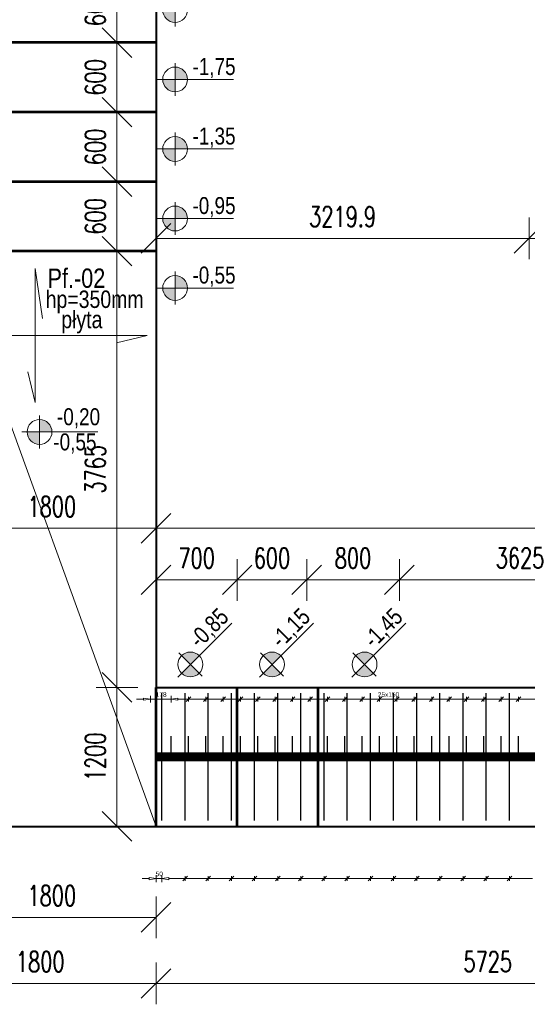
# Model space of a CAD drawing. Extents: x -274995 to 107519, y -337635 to 244261.
# Tile 2 of 49: x 39330 to 43712, y -60697 to -52198. Entities that reach past the tile are written whole.
import ezdxf

# ---------------------------------------------------------------- set-up
doc = ezdxf.new("R2010")
doc.units = 0
doc.header["$LTSCALE"] = 10
doc.header["$MEASUREMENT"] = 0
for name, color, linetype, lineweight in [('P-Linia1', 3, 'Continuous', 40), ('P-Linia1a', 142, 'Continuous', 53), ('P-Opis', 1, 'Continuous', 18), ('P-Opis fundamenty', 193, 'Continuous', 9), ('P-Wymiar', 254, 'Continuous', 9)]:
    doc.layers.add(name, color=color, linetype=linetype, lineweight=lineweight)
doc.layers.add('RCAD_opis rozkładu', color=7, linetype='Continuous')
doc.layers.add('RCAD_rozkład pręta', color=7, linetype='Continuous')
doc.styles.add('_Fd Opis', font='arial.ttf', dxfattribs={"width": 0.8})
doc.styles.add('CDMSTYLE', font='arial.ttf', dxfattribs={"width": 0.8})
doc.styles.add('ROMANS', font='romans.shx', dxfattribs={"width": 0.7})
doc.styles.add('style1', font='arial.ttf')
doc.dimstyles.new('A100', dxfattribs={"dimscale": 100, "dimtxt": 1.75, "dimasz": 0.1, "dimexe": 0, "dimexo": 0, "dimgap": 1, "dimtad": 1, "dimdec": 4, "dimrnd": 0.1, "dimdsep": 46, "dimtxsty": 'ROMANS', "dimblk": '[[[[[[[[', "dimcen": 2, "dimdle": 2, "dimse1": 1, "dimse2": 1, "dimclrd": 256, "dimclrt": 1, "dimadec": 0, "dimazin": 0, "dimtfac": 1, "dimtdec": 4, "dimtix": 1, "dimtmove": 2, "dimatfit": 3, "dimldrblk": '[[[[[[[[', "dimfxl": 1, "dimtvp": 0.6, "dimtolj": 1, "dimlwd": 9, "dimarcsym": 0})

# ---------------------------------------------------------------- blocks, each defined once
blk = doc.blocks.new('A$C798F0764')
at = {"layer": 'P-Opis'}
h = blk.add_hatch(color=1, dxfattribs=at)
h.dxf.hatch_style = 1
h.paths.add_polyline_path([(87, -43), (-30, -160, 0.414214), (204, -160)])
h.paths.add_polyline_path([(-30, 74), (87, -43), (204, 74, 0.414214)])
at = {"layer": 'P-Opis', "color": 1}
for p, q in [((-80, -210), (636, 506)), ((-68, 111), (241, -198))]:
    blk.add_line(p, q, dxfattribs=at)
blk.add_circle((87, -43), 165, dxfattribs=at)
blk = doc.blocks.new('daddad')
at = {"layer": 'P-Opis', "lineweight": 20}
for points in [[(-159, -799), (0, -1476), (0, 1476), (159, 377)], [(1791, -159), (2467, 0), (-1381, 0), (-705, 159)]]:
    blk.add_lwpolyline(points, dxfattribs=at)
blk = doc.blocks.new('[[[[[[[[')
at = {"layer": 'P-Wymiar'}
for p, q in [((0, 18), (0, -18)), ((-12.73, -12.73), (12.73, 12.73)), ((0, 0), (-4.63, 0))]:
    blk.add_line(p, q, dxfattribs=at)
blk = doc.blocks.new('*D522')
at = {"layer": 'Defpoints', "color": 0, "transparency": 16777216}
for p in [(38707.8, -55565.5), (40507.8, -55565.5), (40507.8, -56588.4)]:
    blk.add_point(p, dxfattribs=at)
at = {"layer": 'P-Wymiar', "lineweight": 9, "transparency": 16777216}
blk.add_line((38717.8, -56588.4), (40497.8, -56588.4), dxfattribs=at)
at = {"layer": 'P-Wymiar', "lineweight": 9, "transparency": 16777216, "xscale": 10, "yscale": 10, "zscale": 10, "rotation": 180}
blk.add_blockref('[[[[[[[[', (38707.8, -56588.4), dxfattribs=at)
at = {"layer": 'P-Wymiar', "lineweight": 9, "transparency": 16777216, "xscale": 10, "yscale": 10, "zscale": 10}
blk.add_blockref('[[[[[[[[', (40507.8, -56588.4), dxfattribs=at)
at = {"layer": 'P-Wymiar', "color": 1, "transparency": 16777216, "insert": (39607.8, -56400.9), "char_height": 175, "attachment_point": 5, "style": 'ROMANS'}
blk.add_mtext('\\A1;1800', dxfattribs=at)
blk = doc.blocks.new('*D523')
at = {"layer": 'Defpoints', "color": 0, "transparency": 16777216}
for p in [(40507.8, -55565.5), (46232.8, -56588.4), (46232.8, -56588.4)]:
    blk.add_point(p, dxfattribs=at)
at = {"layer": 'P-Wymiar', "lineweight": 9, "transparency": 16777216}
blk.add_line((40517.8, -56588.4), (46222.8, -56588.4), dxfattribs=at)
at = {"layer": 'P-Wymiar', "lineweight": 9, "transparency": 16777216, "xscale": 10, "yscale": 10, "zscale": 10, "rotation": 180}
blk.add_blockref('[[[[[[[[', (40507.8, -56588.4), dxfattribs=at)
at = {"layer": 'P-Wymiar', "lineweight": 9, "transparency": 16777216, "xscale": 10, "yscale": 10, "zscale": 10}
blk.add_blockref('[[[[[[[[', (46232.8, -56588.4), dxfattribs=at)
at = {"layer": 'P-Wymiar', "color": 1, "transparency": 16777216, "insert": (44937.7, -56399), "char_height": 175, "attachment_point": 5, "style": 'ROMANS'}
blk.add_mtext('\\A1;5725', dxfattribs=at)
blk = doc.blocks.new('*D552')
at = {"layer": 'Defpoints', "color": 0, "transparency": 16777216}
for p in [(40507.8, -59946.9), (38707.8, -60024.8), (40507.8, -60024.8)]:
    blk.add_point(p, dxfattribs=at)
at = {"layer": 'P-Wymiar', "lineweight": 9, "transparency": 16777216}
blk.add_line((38717.8, -59946.9), (40497.8, -59946.9), dxfattribs=at)
at = {"layer": 'P-Wymiar', "lineweight": 9, "transparency": 16777216, "xscale": 10, "yscale": 10, "zscale": 10, "rotation": 180}
blk.add_blockref('[[[[[[[[', (38707.8, -59946.9), dxfattribs=at)
at = {"layer": 'P-Wymiar', "lineweight": 9, "transparency": 16777216, "xscale": 10, "yscale": 10, "zscale": 10}
blk.add_blockref('[[[[[[[[', (40507.8, -59946.9), dxfattribs=at)
at = {"layer": 'P-Wymiar', "color": 1, "transparency": 16777216, "insert": (39607.8, -59759.4), "char_height": 175, "attachment_point": 5, "style": 'ROMANS'}
blk.add_mtext('\\A1;1800', dxfattribs=at)
blk = doc.blocks.new('*D561')
at = {"layer": 'Defpoints', "color": 0, "transparency": 16777216}
for p in [(38707.8, -58845.7), (40507.8, -59161.1), (40507.8, -60517.2)]:
    blk.add_point(p, dxfattribs=at)
at = {"layer": 'P-Wymiar', "lineweight": 9, "transparency": 16777216}
blk.add_line((38717.8, -60517.2), (40497.8, -60517.2), dxfattribs=at)
at = {"layer": 'P-Wymiar', "lineweight": 9, "transparency": 16777216, "xscale": 10, "yscale": 10, "zscale": 10, "rotation": 180}
blk.add_blockref('[[[[[[[[', (38707.8, -60517.2), dxfattribs=at)
at = {"layer": 'P-Wymiar', "lineweight": 9, "transparency": 16777216, "xscale": 10, "yscale": 10, "zscale": 10}
blk.add_blockref('[[[[[[[[', (40507.8, -60517.2), dxfattribs=at)
at = {"layer": 'P-Wymiar', "color": 1, "transparency": 16777216, "insert": (39507.8, -60329.7), "char_height": 175, "attachment_point": 5, "style": 'ROMANS'}
blk.add_mtext('\\A1;1800', dxfattribs=at)
blk = doc.blocks.new('*D562')
at = {"layer": 'Defpoints', "color": 0, "transparency": 16777216}
for p in [(46232.8, -57961.1), (40507.8, -58816.9), (46232.8, -60517.2)]:
    blk.add_point(p, dxfattribs=at)
at = {"layer": 'P-Wymiar', "lineweight": 9, "transparency": 16777216}
blk.add_line((40517.8, -60517.2), (46222.8, -60517.2), dxfattribs=at)
at = {"layer": 'P-Wymiar', "lineweight": 9, "transparency": 16777216, "xscale": 10, "yscale": 10, "zscale": 10, "rotation": 180}
blk.add_blockref('[[[[[[[[', (40507.8, -60517.2), dxfattribs=at)
at = {"layer": 'P-Wymiar', "lineweight": 9, "transparency": 16777216, "xscale": 10, "yscale": 10, "zscale": 10}
blk.add_blockref('[[[[[[[[', (46232.8, -60517.2), dxfattribs=at)
at = {"layer": 'P-Wymiar', "color": 1, "transparency": 16777216, "insert": (43370.3, -60329.7), "char_height": 175, "attachment_point": 5, "style": 'ROMANS'}
blk.add_mtext('\\A1;5725', dxfattribs=at)
blk = doc.blocks.new('*D580')
at = {"layer": 'Defpoints', "color": 0, "transparency": 16777216}
for p in [(40507.8, -54085.6), (43727.7, -54085.6), (43727.7, -54085.6)]:
    blk.add_point(p, dxfattribs=at)
at = {"layer": 'P-Wymiar', "lineweight": 9, "transparency": 16777216}
blk.add_line((40517.8, -54085.6), (43717.7, -54085.6), dxfattribs=at)
at = {"layer": 'P-Wymiar', "lineweight": 9, "transparency": 16777216, "xscale": 10, "yscale": 10, "zscale": 10, "rotation": 180}
blk.add_blockref('[[[[[[[[', (40507.8, -54085.6), dxfattribs=at)
at = {"layer": 'P-Wymiar', "lineweight": 9, "transparency": 16777216, "xscale": 10, "yscale": 10, "zscale": 10}
blk.add_blockref('[[[[[[[[', (43727.7, -54085.6), dxfattribs=at)
at = {"layer": 'P-Wymiar', "color": 1, "transparency": 16777216, "insert": (42117.7, -53898.1), "char_height": 175, "attachment_point": 5, "style": 'ROMANS'}
blk.add_mtext('\\A1;3219.9', dxfattribs=at)
blk = doc.blocks.new('*D581')
at = {"layer": 'Defpoints', "color": 0, "transparency": 16777216}
for p in [(46232.8, -54085.6), (43727.7, -54456.8), (46232.8, -54456.8)]:
    blk.add_point(p, dxfattribs=at)
at = {"layer": 'P-Wymiar', "lineweight": 9, "transparency": 16777216}
blk.add_line((43737.7, -54085.6), (46222.8, -54085.6), dxfattribs=at)
at = {"layer": 'P-Wymiar', "lineweight": 9, "transparency": 16777216, "xscale": 10, "yscale": 10, "zscale": 10, "rotation": 180}
blk.add_blockref('[[[[[[[[', (43727.7, -54085.6), dxfattribs=at)
at = {"layer": 'P-Wymiar', "lineweight": 9, "transparency": 16777216, "xscale": 10, "yscale": 10, "zscale": 10}
blk.add_blockref('[[[[[[[[', (46232.8, -54085.6), dxfattribs=at)
at = {"layer": 'P-Wymiar', "color": 1, "transparency": 16777216, "insert": (44980.2, -53898.1), "char_height": 175, "attachment_point": 5, "style": 'ROMANS'}
blk.add_mtext('\\A1;2505.1', dxfattribs=at)
blk = doc.blocks.new('*D587')
at = {"layer": 'Defpoints', "color": 0, "transparency": 16777216}
for p in [(41207.8, -57033.4), (40507.8, -57585.5), (41207.8, -57585.5)]:
    blk.add_point(p, dxfattribs=at)
at = {"layer": 'P-Wymiar', "lineweight": 9, "transparency": 16777216}
blk.add_line((40517.8, -57033.4), (41197.8, -57033.4), dxfattribs=at)
at = {"layer": 'P-Wymiar', "lineweight": 9, "transparency": 16777216, "xscale": 10, "yscale": 10, "zscale": 10, "rotation": 180}
blk.add_blockref('[[[[[[[[', (40507.8, -57033.4), dxfattribs=at)
at = {"layer": 'P-Wymiar', "lineweight": 9, "transparency": 16777216, "xscale": 10, "yscale": 10, "zscale": 10}
blk.add_blockref('[[[[[[[[', (41207.8, -57033.4), dxfattribs=at)
at = {"layer": 'P-Wymiar', "color": 1, "transparency": 16777216, "insert": (40857.8, -56845.9), "char_height": 175, "attachment_point": 5, "style": 'ROMANS'}
blk.add_mtext('\\A1;700', dxfattribs=at)
blk = doc.blocks.new('*D588')
at = {"layer": 'Defpoints', "color": 0, "transparency": 16777216}
for p in [(41807.8, -57033.4), (41207.8, -57585.5), (41807.8, -57646.5)]:
    blk.add_point(p, dxfattribs=at)
at = {"layer": 'P-Wymiar', "lineweight": 9, "transparency": 16777216}
blk.add_line((41217.8, -57033.4), (41797.8, -57033.4), dxfattribs=at)
at = {"layer": 'P-Wymiar', "lineweight": 9, "transparency": 16777216, "xscale": 10, "yscale": 10, "zscale": 10, "rotation": 180}
blk.add_blockref('[[[[[[[[', (41207.8, -57033.4), dxfattribs=at)
at = {"layer": 'P-Wymiar', "lineweight": 9, "transparency": 16777216, "xscale": 10, "yscale": 10, "zscale": 10}
blk.add_blockref('[[[[[[[[', (41807.8, -57033.4), dxfattribs=at)
at = {"layer": 'P-Wymiar', "color": 1, "transparency": 16777216, "insert": (41507.8, -56845.9), "char_height": 175, "attachment_point": 5, "style": 'ROMANS'}
blk.add_mtext('\\A1;600', dxfattribs=at)
blk = doc.blocks.new('*D589')
at = {"layer": 'Defpoints', "color": 0, "transparency": 16777216}
for p in [(42607.8, -57033.4), (41807.8, -57646.5), (42607.8, -57646.5)]:
    blk.add_point(p, dxfattribs=at)
at = {"layer": 'P-Wymiar', "lineweight": 9, "transparency": 16777216}
blk.add_line((41817.8, -57033.4), (42597.8, -57033.4), dxfattribs=at)
at = {"layer": 'P-Wymiar', "lineweight": 9, "transparency": 16777216, "xscale": 10, "yscale": 10, "zscale": 10, "rotation": 180}
blk.add_blockref('[[[[[[[[', (41807.8, -57033.4), dxfattribs=at)
at = {"layer": 'P-Wymiar', "lineweight": 9, "transparency": 16777216, "xscale": 10, "yscale": 10, "zscale": 10}
blk.add_blockref('[[[[[[[[', (42607.8, -57033.4), dxfattribs=at)
at = {"layer": 'P-Wymiar', "color": 1, "transparency": 16777216, "insert": (42207.8, -56845.9), "char_height": 175, "attachment_point": 5, "style": 'ROMANS'}
blk.add_mtext('\\A1;800', dxfattribs=at)
blk = doc.blocks.new('*D590')
at = {"layer": 'Defpoints', "color": 0, "transparency": 16777216}
for p in [(46232.8, -57033.4), (46232.8, -57353.5), (42607.8, -57646.5)]:
    blk.add_point(p, dxfattribs=at)
at = {"layer": 'P-Wymiar', "lineweight": 9, "transparency": 16777216}
blk.add_line((42617.8, -57033.4), (46222.8, -57033.4), dxfattribs=at)
at = {"layer": 'P-Wymiar', "lineweight": 9, "transparency": 16777216, "xscale": 10, "yscale": 10, "zscale": 10, "rotation": 180}
blk.add_blockref('[[[[[[[[', (42607.8, -57033.4), dxfattribs=at)
at = {"layer": 'P-Wymiar', "lineweight": 9, "transparency": 16777216, "xscale": 10, "yscale": 10, "zscale": 10}
blk.add_blockref('[[[[[[[[', (46232.8, -57033.4), dxfattribs=at)
at = {"layer": 'P-Wymiar', "color": 1, "transparency": 16777216, "insert": (43649.9, -56844), "char_height": 175, "attachment_point": 5, "style": 'ROMANS'}
blk.add_mtext('\\A1;3625', dxfattribs=at)
blk = doc.blocks.new('*D611')
at = {"layer": 'Defpoints', "color": 0, "transparency": 16777216}
for p in [(40169.9, -57961.1), (40507.8, -57961.1), (40385.8, -59161.1)]:
    blk.add_point(p, dxfattribs=at)
at = {"layer": 'P-Wymiar', "lineweight": 9, "transparency": 16777216}
blk.add_line((40169.9, -59151.1), (40169.9, -57971.1), dxfattribs=at)
at = {"layer": 'P-Wymiar', "lineweight": 9, "transparency": 16777216, "xscale": 10, "yscale": 10, "zscale": 10}
for p, rotation in [((40169.9, -57961.1), 90), ((40169.9, -59161.1), 270)]:
    blk.add_blockref('[[[[[[[[', p, dxfattribs=dict(at, rotation=rotation))
at = {"layer": 'P-Wymiar', "color": 1, "transparency": 16777216, "insert": (39982.4, -58561.1), "char_height": 175, "attachment_point": 5, "rotation": 90, "style": 'ROMANS'}
blk.add_mtext('\\A1;1200', dxfattribs=at)
blk = doc.blocks.new('*D612')
at = {"layer": 'Defpoints', "color": 0, "transparency": 16777216}
for p in [(40169.9, -54196.1), (40169.9, -54196.1), (40507.8, -57961.1)]:
    blk.add_point(p, dxfattribs=at)
at = {"layer": 'P-Wymiar', "lineweight": 9, "transparency": 16777216}
blk.add_line((40169.9, -57951.1), (40169.9, -54206.1), dxfattribs=at)
at = {"layer": 'P-Wymiar', "lineweight": 9, "transparency": 16777216, "xscale": 10, "yscale": 10, "zscale": 10}
for p, rotation in [((40169.9, -54196.1), 90), ((40169.9, -57961.1), 270)]:
    blk.add_blockref('[[[[[[[[', p, dxfattribs=dict(at, rotation=rotation))
at = {"layer": 'P-Wymiar', "color": 1, "transparency": 16777216, "insert": (39982.4, -56078.6), "char_height": 175, "attachment_point": 5, "rotation": 90, "style": 'ROMANS'}
blk.add_mtext('\\A1;3765', dxfattribs=at)
blk = doc.blocks.new('*D613')
at = {"layer": 'Defpoints', "color": 0, "transparency": 16777216}
for p in [(40169.9, -53596.1), (40169.9, -53596.1), (40169.9, -54196.1)]:
    blk.add_point(p, dxfattribs=at)
at = {"layer": 'P-Wymiar', "lineweight": 9, "transparency": 16777216}
blk.add_line((40169.9, -54186.1), (40169.9, -53606.1), dxfattribs=at)
at = {"layer": 'P-Wymiar', "lineweight": 9, "transparency": 16777216, "xscale": 10, "yscale": 10, "zscale": 10}
for p, rotation in [((40169.9, -53596.1), 90), ((40169.9, -54196.1), 270)]:
    blk.add_blockref('[[[[[[[[', p, dxfattribs=dict(at, rotation=rotation))
at = {"layer": 'P-Wymiar', "color": 1, "transparency": 16777216, "insert": (39982.4, -53896.1), "char_height": 175, "attachment_point": 5, "rotation": 90, "style": 'ROMANS'}
blk.add_mtext('\\A1;600', dxfattribs=at)
blk = doc.blocks.new('*D614')
at = {"layer": 'Defpoints', "color": 0, "transparency": 16777216}
for p in [(40169.9, -52996.1), (40169.9, -52996.1), (40169.9, -53596.1)]:
    blk.add_point(p, dxfattribs=at)
at = {"layer": 'P-Wymiar', "lineweight": 9, "transparency": 16777216}
blk.add_line((40169.9, -53586.1), (40169.9, -53006.1), dxfattribs=at)
at = {"layer": 'P-Wymiar', "lineweight": 9, "transparency": 16777216, "xscale": 10, "yscale": 10, "zscale": 10}
for p, rotation in [((40169.9, -52996.1), 90), ((40169.9, -53596.1), 270)]:
    blk.add_blockref('[[[[[[[[', p, dxfattribs=dict(at, rotation=rotation))
at = {"layer": 'P-Wymiar', "color": 1, "transparency": 16777216, "insert": (39982.4, -53296.1), "char_height": 175, "attachment_point": 5, "rotation": 90, "style": 'ROMANS'}
blk.add_mtext('\\A1;600', dxfattribs=at)
blk = doc.blocks.new('*D615')
at = {"layer": 'Defpoints', "color": 0, "transparency": 16777216}
for p in [(40169.9, -52396.1), (40169.9, -52396.1), (40169.9, -52996.1)]:
    blk.add_point(p, dxfattribs=at)
at = {"layer": 'P-Wymiar', "lineweight": 9, "transparency": 16777216}
blk.add_line((40169.9, -52986.1), (40169.9, -52406.1), dxfattribs=at)
at = {"layer": 'P-Wymiar', "lineweight": 9, "transparency": 16777216, "xscale": 10, "yscale": 10, "zscale": 10}
for p, rotation in [((40169.9, -52396.1), 90), ((40169.9, -52996.1), 270)]:
    blk.add_blockref('[[[[[[[[', p, dxfattribs=dict(at, rotation=rotation))
at = {"layer": 'P-Wymiar', "color": 1, "transparency": 16777216, "insert": (39982.4, -52696.1), "char_height": 175, "attachment_point": 5, "rotation": 90, "style": 'ROMANS'}
blk.add_mtext('\\A1;600', dxfattribs=at)
blk = doc.blocks.new('*D616')
at = {"layer": 'Defpoints', "color": 0, "transparency": 16777216}
for p in [(40169.9, -51796.1), (40169.9, -51796.1), (40169.9, -52396.1)]:
    blk.add_point(p, dxfattribs=at)
at = {"layer": 'P-Wymiar', "lineweight": 9, "transparency": 16777216}
blk.add_line((40169.9, -52386.1), (40169.9, -51806.1), dxfattribs=at)
at = {"layer": 'P-Wymiar', "lineweight": 9, "transparency": 16777216, "xscale": 10, "yscale": 10, "zscale": 10}
for p, rotation in [((40169.9, -51796.1), 90), ((40169.9, -52396.1), 270)]:
    blk.add_blockref('[[[[[[[[', p, dxfattribs=dict(at, rotation=rotation))
at = {"layer": 'P-Wymiar', "color": 1, "transparency": 16777216, "insert": (39982.4, -52096.1), "char_height": 175, "attachment_point": 5, "rotation": 90, "style": 'ROMANS'}
blk.add_mtext('\\A1;600', dxfattribs=at)

msp = doc.modelspace()

# ---------------------------------------------------------------- linework, layer by layer
at = {"layer": 'Defpoints', "color": 40, "true_color": 0xe7c923, "const_width": 80}
msp.add_lwpolyline([(46832.74774, -58561.12831), (40507.78413, -58561.12831)], dxfattribs=at)
at = {"layer": 'P-Linia1', "color": 1, "true_color": 0xf50000}
msp.add_lwpolyline([(50782.74774, -43866.12831), (50782.74774, -44541.12831), (38707.78413, -44541.12831), (38707.78413, -59161.12697), (40507.78413, -59161.12697)], dxfattribs=at)
at = {"layer": 'P-Linia1'}
for points in [[(40007.78413, -59161.12697), (64732.71154, -59161.12697), (64732.71154, -43866.12831), (50782.74774, -43866.12831)], [(40507.78413, -50561.15759), (40507.78413, -57961.12697)], [(40507.78413, -57961.12697), (46232.76952, -57961.12697)]]:
    msp.add_lwpolyline(points, dxfattribs=at)
at = {"layer": 'P-Linia1a'}
for points in [[(40507.78413, -52396.12831), (38707.78413, -52396.12831)], [(40507.78413, -52996.12831), (38707.78413, -52996.12831)], [(40507.78413, -53596.12831), (38707.78413, -53596.12831)], [(40507.78413, -54196.12831), (38707.78413, -54196.12831)], [(40507.78413, -59161.12697), (40507.78413, -57961.12697)], [(41207.78413, -59161.12697), (41207.78413, -57961.12697)], [(41907.78413, -59161.12697), (41907.78413, -57961.12697)]]:
    msp.add_lwpolyline(points, dxfattribs=at)
at = {"layer": 'P-Opis'}
msp.add_lwpolyline([(40507.78413, -59161.12697), (38707.78413, -54196.12831)], dxfattribs=at)
at = {"layer": 'RCAD_opis rozkładu', "color": 8, "lineweight": 0}
for p, q in [((40458.68937, -58093.1747), (40458.68915, -58033.1747)), ((40636.82582, -58033.17404), (40636.82604, -58093.17404)), ((40806.82586, -58043.17341), (40766.82601, -58083.17356)), ((40786.82586, -58043.17348), (40786.82601, -58083.17348)), ((40956.82586, -58043.17286), (40916.82601, -58083.173)), ((40936.82586, -58043.17293), (40936.82601, -58083.17293)), ((41106.82586, -58043.1723), (41066.82601, -58083.17245)), ((41086.82586, -58043.17237), (41086.82601, -58083.17237)), ((41256.82586, -58043.17175), (41216.82601, -58083.17189)), ((41236.82586, -58043.17182), (41236.82601, -58083.17182)), ((41406.82586, -58043.17119), (41366.82601, -58083.17134)), ((41386.82586, -58043.17126), (41386.82601, -58083.17126)), ((41556.82586, -58043.17063), (41516.82601, -58083.17078)), ((41536.82586, -58043.17071), (41536.82601, -58083.17071)), ((41706.82586, -58043.17008), (41666.82601, -58083.17023)), ((41686.82586, -58043.17015), (41686.82601, -58083.17015)), ((41856.82586, -58043.16952), (41816.82601, -58083.16967)), ((41836.82586, -58043.1696), (41836.82601, -58083.1696)), ((42006.82586, -58043.16897), (41966.82601, -58083.16912)), ((41986.82586, -58043.16904), (41986.82601, -58083.16904)), ((42156.82586, -58043.16841), (42116.82601, -58083.16856)), ((42136.82586, -58043.16849), (42136.82601, -58083.16849)), ((42306.82586, -58043.16786), (42266.82601, -58083.16801)), ((42286.82586, -58043.16793), (42286.82601, -58083.16793)), ((42456.82586, -58043.1673), (42416.82601, -58083.16745)), ((42436.82586, -58043.16738), (42436.82601, -58083.16738)), ((42566.82601, -58083.1669), (42606.82586, -58043.16675)), ((42586.82586, -58043.16682), (42586.82601, -58083.16682)), ((42716.82601, -58083.16634), (42756.82586, -58043.16619)), ((42736.82586, -58043.16627), (42736.82601, -58083.16627)), ((42866.82601, -58083.16579), (42906.82586, -58043.16564)), ((42886.82586, -58043.16571), (42886.82601, -58083.16571)), ((43016.82601, -58083.16523), (43056.82586, -58043.16508)), ((43036.82586, -58043.16516), (43036.82601, -58083.16516)), ((43166.82601, -58083.16468), (43206.82586, -58043.16453)), ((43186.82586, -58043.1646), (43186.82601, -58083.1646)), ((43316.82601, -58083.16412), (43356.82586, -58043.16397)), ((43336.82586, -58043.16405), (43336.82601, -58083.16405)), ((43466.82601, -58083.16357), (43506.82586, -58043.16342)), ((43486.82586, -58043.16349), (43486.82601, -58083.16349)), ((43616.82601, -58083.16301), (43656.82586, -58043.16286)), ((43636.82586, -58043.16294), (43636.82601, -58083.16294)), ((40338.68926, -58063.17514), (40398.68926, -58063.17492)), ((40398.68923, -58053.17492), (40458.68926, -58063.1747)), ((40398.68923, -58053.17492), (40398.6893, -58073.17492)), ((40458.68926, -58063.1747), (40398.6893, -58073.17492)), ((40636.82593, -58063.17404), (40458.68926, -58063.1747)), ((40636.82593, -58063.17404), (40696.8259, -58053.17382)), ((40696.82597, -58073.17382), (40636.82593, -58063.17404)), ((40696.82597, -58073.17382), (40696.8259, -58053.17382)), ((40786.82593, -58063.17348), (40696.82593, -58063.17382)), ((40936.82593, -58063.17293), (40786.82593, -58063.17348)), ((41086.82593, -58063.17237), (40936.82593, -58063.17293)), ((41236.82593, -58063.17182), (41086.82593, -58063.17237)), ((41386.82593, -58063.17126), (41236.82593, -58063.17182)), ((41536.82593, -58063.17071), (41386.82593, -58063.17126)), ((41686.82593, -58063.17015), (41536.82593, -58063.17071)), ((41836.82593, -58063.1696), (41686.82593, -58063.17015)), ((41986.82593, -58063.16904), (41836.82593, -58063.1696)), ((42136.82593, -58063.16849), (41986.82593, -58063.16904)), ((42286.82593, -58063.16793), (42136.82593, -58063.16849)), ((42436.82593, -58063.16738), (42286.82593, -58063.16793)), ((42511.82593, -58063.1671), (42436.82593, -58063.16738)), ((42511.82593, -58063.1671), (42586.82593, -58063.16682)), ((42586.82593, -58063.16682), (42736.82593, -58063.16627)), ((42736.82593, -58063.16627), (42886.82593, -58063.16571)), ((42886.82593, -58063.16571), (43036.82593, -58063.16516)), ((43036.82593, -58063.16516), (43186.82593, -58063.1646)), ((43186.82593, -58063.1646), (43336.82593, -58063.16405)), ((43336.82593, -58063.16405), (43486.82593, -58063.16349)), ((43486.82593, -58063.16349), (43636.82593, -58063.16294)), ((43636.82593, -58063.16294), (43786.82593, -58063.16238)), ((40387.78413, -59611.61071), (40447.78413, -59611.61071)), ((40447.78413, -59601.61071), (40507.78413, -59611.61071)), ((40447.78413, -59601.61071), (40447.78413, -59621.61071)), ((40507.78413, -59611.61071), (40447.78413, -59621.61071)), ((40507.78413, -59581.61071), (40507.78413, -59641.61071)), ((40557.78413, -59611.61071), (40507.78413, -59611.61071)), ((40557.78413, -59641.61071), (40557.78413, -59581.61071)), ((40557.78413, -59611.61071), (40617.78413, -59601.61071)), ((40617.78413, -59621.61071), (40557.78413, -59611.61071)), ((40617.78413, -59621.61071), (40617.78413, -59601.61071)), ((40757.78413, -59611.61071), (40617.78413, -59611.61071)), ((40777.78413, -59591.61071), (40737.78413, -59631.61071)), ((40757.78413, -59631.61071), (40757.78413, -59591.61071)), ((40957.78413, -59611.61071), (40757.78413, -59611.61071)), ((40977.78413, -59591.61071), (40937.78413, -59631.61071)), ((40957.78413, -59631.61071), (40957.78413, -59591.61071)), ((41157.78413, -59611.61071), (40957.78413, -59611.61071)), ((41177.78413, -59591.61071), (41137.78413, -59631.61071)), ((41157.78413, -59631.61071), (41157.78413, -59591.61071)), ((41357.78413, -59611.61071), (41157.78413, -59611.61071)), ((41377.78413, -59591.61071), (41337.78413, -59631.61071)), ((41357.78413, -59631.61071), (41357.78413, -59591.61071)), ((41557.78413, -59611.61071), (41357.78413, -59611.61071)), ((41577.78413, -59591.61071), (41537.78413, -59631.61071)), ((41557.78413, -59631.61071), (41557.78413, -59591.61071)), ((41757.78413, -59611.61071), (41557.78413, -59611.61071)), ((41777.78413, -59591.61071), (41737.78413, -59631.61071)), ((41757.78413, -59631.61071), (41757.78413, -59591.61071)), ((41957.78413, -59611.61071), (41757.78413, -59611.61071)), ((41977.78413, -59591.61071), (41937.78413, -59631.61071)), ((41957.78413, -59631.61071), (41957.78413, -59591.61071)), ((42157.78413, -59611.61071), (41957.78413, -59611.61071)), ((42177.78413, -59591.61071), (42137.78413, -59631.61071)), ((42157.78413, -59631.61071), (42157.78413, -59591.61071)), ((42357.78413, -59611.61071), (42157.78413, -59611.61071)), ((42377.78413, -59591.61071), (42337.78413, -59631.61071)), ((42357.78413, -59631.61071), (42357.78413, -59591.61071)), ((42557.78413, -59611.61071), (42357.78413, -59611.61071)), ((42577.78413, -59591.61071), (42537.78413, -59631.61071)), ((42557.78413, -59631.61071), (42557.78413, -59591.61071)), ((42757.78413, -59611.61071), (42557.78413, -59611.61071)), ((42777.78413, -59591.61071), (42737.78413, -59631.61071)), ((42757.78413, -59631.61071), (42757.78413, -59591.61071)), ((42957.78413, -59611.61071), (42757.78413, -59611.61071)), ((42977.78413, -59591.61071), (42937.78413, -59631.61071)), ((42957.78413, -59631.61071), (42957.78413, -59591.61071)), ((43157.78413, -59611.61071), (42957.78413, -59611.61071)), ((43177.78413, -59591.61071), (43137.78413, -59631.61071)), ((43157.78413, -59631.61071), (43157.78413, -59591.61071)), ((43357.78413, -59611.61071), (43157.78413, -59611.61071)), ((43377.78413, -59591.61071), (43337.78413, -59631.61071)), ((43357.78413, -59631.61071), (43357.78413, -59591.61071)), ((43557.78413, -59611.61071), (43357.78413, -59611.61071)), ((43577.78413, -59591.61071), (43537.78413, -59631.61071)), ((43557.78413, -59631.61071), (43557.78413, -59591.61071)), ((43757.78413, -59611.61071), (43557.78413, -59611.61071))]:
    msp.add_line(p, q, dxfattribs=at)
at = {"layer": 'RCAD_rozkład pręta', "color": 7, "linetype": 'ByBlock', "lineweight": 30}
for p, q in [((40557.78413, -59111.12697), (40557.78413, -58011.12697)), ((40757.78413, -59111.12697), (40757.78413, -58011.12697)), ((40957.78413, -59111.12697), (40957.78413, -58011.12697)), ((41157.78413, -59111.12697), (41157.78413, -58011.12697)), ((41357.78413, -59111.12697), (41357.78413, -58011.12697)), ((41557.78413, -59111.12697), (41557.78413, -58011.12697)), ((41757.78413, -59111.12697), (41757.78413, -58011.12697)), ((41957.78413, -59111.12697), (41957.78413, -58011.12697)), ((42157.78413, -59111.12697), (42157.78413, -58011.12697)), ((42357.78413, -59111.12697), (42357.78413, -58011.12697)), ((42557.78413, -59111.12697), (42557.78413, -58011.12697)), ((42757.78413, -59111.12697), (42757.78413, -58011.12697)), ((42957.78413, -59111.12697), (42957.78413, -58011.12697)), ((43157.78413, -59111.12697), (43157.78413, -58011.12697)), ((43357.78413, -59111.12697), (43357.78413, -58011.12697)), ((43557.78413, -59111.12697), (43557.78413, -58011.12697)), ((40636.82711, -58562.0742), (40636.82711, -58382.07493)), ((40786.82711, -58562.07365), (40786.82711, -58382.07437)), ((40936.82711, -58562.07309), (40936.82711, -58382.07382)), ((41086.82711, -58562.07254), (41086.82711, -58382.07326)), ((41236.82711, -58562.07198), (41236.82711, -58382.07271)), ((41386.82711, -58562.07143), (41386.82711, -58382.07215)), ((41536.82711, -58562.07087), (41536.82711, -58382.0716)), ((41686.82711, -58562.07031), (41686.82711, -58382.07104)), ((41836.82711, -58562.06976), (41836.82711, -58382.07049)), ((41986.82711, -58562.0692), (41986.82711, -58382.06993)), ((42136.82711, -58562.06865), (42136.82711, -58382.06938)), ((42286.82711, -58562.06809), (42286.82711, -58382.06882)), ((42436.82711, -58562.06754), (42436.82711, -58382.06827)), ((42586.82711, -58562.06698), (42586.82711, -58382.06771)), ((42736.82711, -58562.06643), (42736.82711, -58382.06716)), ((42886.82711, -58562.06587), (42886.82711, -58382.0666)), ((43036.82711, -58562.06532), (43036.82711, -58382.06605)), ((43186.82711, -58562.06476), (43186.82711, -58382.06549)), ((43336.82711, -58562.06421), (43336.82711, -58382.06494)), ((43486.82711, -58562.06365), (43486.82711, -58382.06438)), ((43636.82711, -58562.0631), (43636.82711, -58382.06383))]:
    msp.add_line(p, q, dxfattribs=at)

# ---------------------------------------------------------------- block references
at = {"layer": 'P-Opis fundamenty', "color": 1, "xscale": 0.6499999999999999, "yscale": 0.6499999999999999, "zscale": 0.6499999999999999, "rotation": 314.9999999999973}
for p in [(40652.08382, -52054.28725), (40652.08382, -52654.28725), (40652.08382, -53254.28725), (40652.08382, -53854.28725), (40652.08382, -54454.28725)]:
    msp.add_blockref('A$C798F0764', p, dxfattribs=at)
at = {"layer": 'P-Opis fundamenty', "xscale": 0.392, "yscale": 0.392, "zscale": 0.392}
msp.add_blockref('daddad', (39463.89427, -54924.81542), dxfattribs=at)
at = {"layer": 'P-Opis fundamenty', "xscale": 0.65, "yscale": 0.65, "zscale": 0.65, "rotation": 315.000000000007}
msp.add_blockref('A$C798F0764', (39481.32429, -55696.42973), dxfattribs=at)
at = {"layer": 'P-Opis fundamenty', "color": 1, "xscale": 0.6499999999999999, "yscale": 0.6499999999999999, "zscale": 0.6499999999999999}
for p in [(40747.59263, -57735.54531), (41452.19538, -57735.54531), (42250.92394, -57735.54531)]:
    msp.add_blockref('A$C798F0764', p, dxfattribs=at)

# ---------------------------------------------------------------- texts
at = {"layer": 'P-Opis fundamenty'}
for s, insert, char_height, attachment_point, style in [('{\\W0.8;-1,75}', (40821.67819, -52615.83012), 146.25, 4, '_Fd Opis'), ('{\\W0.8;-1,35}', (40821.67819, -53215.83012), 146.25, 4, '_Fd Opis'), ('4000x2000x400', (45135.66264, -53431.33673), 152.1, 6, '_Fd Opis'), ('{\\W0.8;-0,95}', (40821.67819, -53815.83012), 146.25, 4, '_Fd Opis'), ('Pf.-02', (39571.09344, -54430.49029), 167.1096, 4, 'CDMSTYLE'), ('{\\W0.8;-0,55}', (40821.67819, -54415.83012), 146.25, 4, '_Fd Opis'), ('{\\H0.6667x;hp=350mm}', (39977.4959, -54633.65406), 225.59796, 5, 'CDMSTYLE'), ('{\\H0.6667x;płyta}', (39867.20936, -54808.42255), 225.59796, 5, 'CDMSTYLE'), ('{\\W0.8;-0,20}', (39652.2639, -55638.71406), 146.25, 4, '_Fd Opis'), ('{\\W0.8;-0,55}', (39620.70189, -55856.142), 146.25, 4, '_Fd Opis')]:
    msp.add_mtext(s, dxfattribs=dict(at, insert=insert, char_height=char_height, attachment_point=attachment_point, style=style))
at = {"layer": 'P-Opis fundamenty', "char_height": 146.25, "attachment_point": 4, "rotation": 45, "style": '_Fd Opis'}
for s, insert in [('{\\W0.8;-0,85}', (40840.32066, -57588.43067)), ('{\\W0.8;-1,15}', (41544.92341, -57588.43067)), ('{\\W0.8;-1,45}', (42343.65197, -57588.43067))]:
    msp.add_mtext(s, dxfattribs=dict(at, insert=insert))
at = {"layer": 'RCAD_opis rozkładu', "color": 2, "char_height": 40, "attachment_point": 7, "rotation": 0.000212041, "style": 'style1'}
for s, insert in [('178', (40505.411, -58043.59745)), ('25x150', (42422.31699, -58043.59035))]:
    msp.add_mtext(s, dxfattribs=dict(at, insert=insert))
at = {"layer": 'RCAD_opis rozkładu', "color": 2, "insert": (40504.20295, -59592.03363), "char_height": 40, "attachment_point": 7, "style": 'style1'}
msp.add_mtext('50', dxfattribs=at)

# ---------------------------------------------------------------- dimensions: what is measured, and where the dimension line sits
at = {"layer": 'P-Wymiar'}
for base, p1, p2, picture, middle in [((40169.88021, -51796.12831), (40169.88021, -52396.12831), (40169.88021, -51796.12831), '*D616', (39982.38021, -52096.12831)), ((40169.88021, -52396.12831), (40169.88021, -52996.12831), (40169.88021, -52396.12831), '*D615', (39982.38021, -52696.12831)), ((40169.88021, -52996.12831), (40169.88021, -53596.12831), (40169.88021, -52996.12831), '*D614', (39982.38021, -53296.12831)), ((40169.88021, -53596.12831), (40169.88021, -54196.12831), (40169.88021, -53596.12831), '*D613', (39982.38021, -53896.12831)), ((40169.88021, -54196.12831), (40507.78413, -57961.12697), (40169.88021, -54196.12831), '*D612', (39982.38021, -56078.62764)), ((40169.88021, -57961.12697), (40385.83708, -59161.12697), (40507.78413, -57961.12697), '*D611', (39982.38021, -58561.12697))]:
    dim = msp.add_linear_dim(base=base, p1=p1, p2=p2, angle=90, dimstyle='A100', dxfattribs=at)
    dim.commit()
    dim.dimension.update_dxf_attribs({"geometry": picture, "text_midpoint": middle})
for base, p1, p2, picture, middle in [((43727.71572, -54085.62938), (40507.78413, -54085.62938), (43727.71572, -54085.62938), '*D580', (42117.74992, -53898.12938)), ((46232.76687, -54085.62938), (43727.71523, -54456.76792), (46232.76687, -54456.77124), '*D581', (44980.24105, -53898.12938)), ((40507.78413, -56588.35641), (38707.78413, -55565.46631), (40507.78413, -55565.46631), '*D522', (39607.78413, -56400.85641)), ((46232.76952, -60517.21496), (40507.78413, -58816.93349), (46232.76952, -57961.12697), '*D562', (43370.27682, -60329.71496)), ((40507.78413, -59946.87622), (38707.78413, -60024.80875), (40507.78413, -60024.80875), '*D552', (39607.78413, -59759.37622))]:
    dim = msp.add_linear_dim(base=base, p1=p1, p2=p2, dimstyle='A100', dxfattribs=at)
    dim.commit()
    dim.dimension.update_dxf_attribs({"geometry": picture, "text_midpoint": middle})
dim = msp.add_linear_dim(base=(46232.76952, -56588.35641), p1=(40507.78413, -55565.46631), p2=(46232.76952, -56588.35641), dimstyle='A100', dxfattribs=at)
dim.commit()
dim.dimension.update_dxf_attribs({"geometry": '*D523', "text_midpoint": (44937.70948, -56399.00614), "dimtype": 160})
at = {"layer": 'P-Wymiar', "color": 1, "true_color": 0xf50000}
for base, p1, p2, picture, middle in [((41207.78413, -57033.44719), (40507.78413, -57585.48723), (41207.78413, -57585.48723), '*D587', (40857.78413, -56845.94719)), ((41807.78413, -57033.44719), (41207.78413, -57585.48723), (41807.78413, -57646.53133), '*D588', (41507.78413, -56845.94719)), ((42607.78413, -57033.44719), (41807.78413, -57646.53133), (42607.78413, -57646.53133), '*D589', (42207.78413, -56845.94719))]:
    dim = msp.add_linear_dim(base=base, p1=p1, p2=p2, dimstyle='A100', dxfattribs=at)
    dim.commit()
    dim.dimension.update_dxf_attribs({"geometry": picture, "text_midpoint": middle})
dim = msp.add_linear_dim(base=(46232.76952, -57033.44719), p1=(42607.78413, -57646.53133), p2=(46232.76952, -57353.48217), dimstyle='A100', dxfattribs=at)
dim.commit()
dim.dimension.update_dxf_attribs({"geometry": '*D590', "text_midpoint": (43649.85085, -56844.03723), "dimtype": 160})
at = {"layer": 'P-Wymiar'}
dim = msp.add_linear_dim(base=(40507.78413, -60517.21496), p1=(38707.78413, -58845.67685), p2=(40507.78413, -59161.12697), dimstyle='A100', override={"dimtmove": 0}, dxfattribs=at)
dim.commit()
dim.dimension.update_dxf_attribs({"geometry": '*D561', "text_midpoint": (39507.78413, -60517.21496), "dimtype": 160})

doc.saveas('drawing.dxf')
